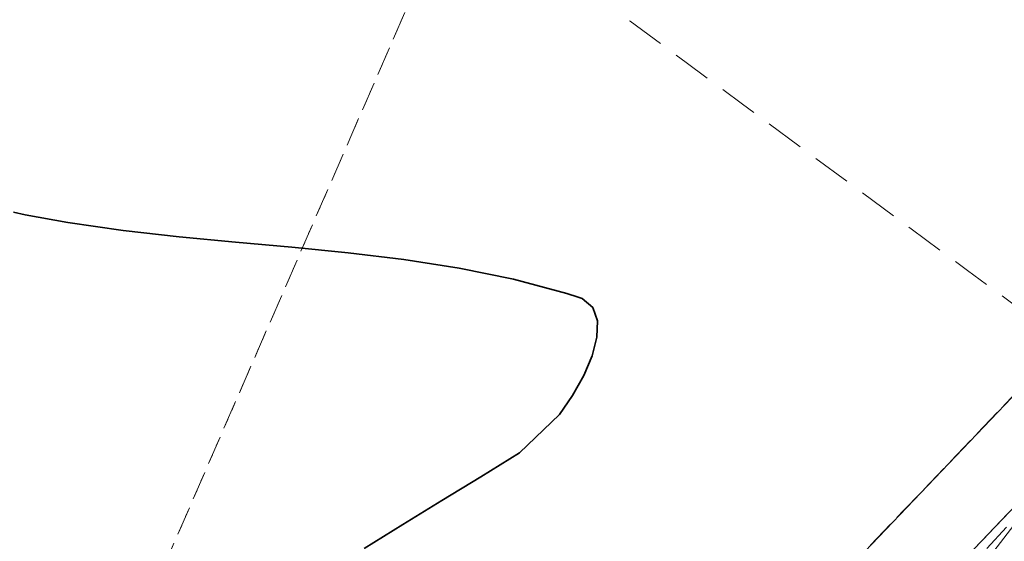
# Model space of a CAD drawing. Header units: metres. Extents: x 6551181 to 6555585, y 5935140 to 5937297.
# Tile 84 of 97: x 6551759 to 6551810, y 5935955 to 5935982. Entities that reach past the tile are written whole.
import ezdxf

# ---------------------------------------------------------------- set-up
doc = ezdxf.new("R2010")
doc.units = ezdxf.units.M
for name, pattern in [('1.5_0.5', [2, 1.5, -0.5]), ('2.0_1.0', [3, 2, -1]), ('218-500', [1, 0.5, -0.5]), ('219-500', [0])]:
    doc.linetypes.add(name, pattern=pattern)
for name, color, linetype in [('217-Granica konturu klasyfikcyjnego', 7, 'Continuous'), ('218-Granica użytku', 7, 'Continuous'), ('219-Linia granicy', 7, 'Continuous'), ('812-Warstwica pomocnicza linia', 7, 'Continuous'), ('814-Warstwica pogrubiona linia', 7, 'Continuous'), ('jezdnia (powierzchnia)', 7, 'Continuous'), ('przewód wodociągowy (linia)', 7, 'Continuous')]:
    doc.layers.add(name, color=color, linetype=linetype)

msp = doc.modelspace()

# ---------------------------------------------------------------- linework, layer by layer
at = {"layer": '217-Granica konturu klasyfikcyjnego', "color": 3, "linetype": '1.5_0.5', "lineweight": 18, "flags": 128}
for points in [[(6551795.19, 5935945.7), (6551848.87, 5936001.98)], [(6551782.53, 5935989.34), (6551764.57, 5935948.02)], [(6551828.54, 5935974.83), (6551800.29, 5935945.24)]]:
    msp.add_lwpolyline(points, dxfattribs=at)
at = {"layer": '218-Granica użytku', "color": 3, "linetype": '218-500', "lineweight": 18, "flags": 128}
for points in [[(6551795.19, 5935945.7), (6551848.87, 5936001.98)], [(6551782.53, 5935989.34), (6551764.57, 5935948.02)], [(6551800.29, 5935945.24), (6551828.54, 5935974.83)]]:
    msp.add_lwpolyline(points, dxfattribs=at)
at = {"layer": '219-Linia granicy', "color": 7, "linetype": '219-500', "lineweight": 18, "flags": 128}
for points in [[(6551795.19, 5935945.7), (6551848.87, 5936001.98)], [(6551800.29, 5935945.24), (6551851.15, 5935998.52)]]:
    msp.add_lwpolyline(points, dxfattribs=at)
at = {"layer": '812-Warstwica pomocnicza linia', "color": 32, "linetype": '2.0_1.0', "lineweight": 13, "flags": 128}
msp.add_lwpolyline([(6551648.63, 5935985.63), (6551653.292, 5935985.5), (6551657.954, 5935985.37), (6551662.616, 5935985.24), (6551667.278, 5935985.11), (6551671.94, 5935984.98), (6551676.602, 5935984.85), (6551681.264, 5935984.72), (6551685.926, 5935984.59), (6551690.588, 5935984.46), (6551695.25, 5935984.33), (6551698.612, 5935984.408), (6551701.942, 5935984.793), (6551705.247, 5935985.426), (6551708.533, 5935986.248), (6551711.806, 5935987.201), (6551715.073, 5935988.227), (6551718.341, 5935989.268), (6551721.615, 5935990.264), (6551724.903, 5935991.157), (6551728.21, 5935991.89), (6551730.876, 5935992.391), (6551733.553, 5935992.875), (6551736.239, 5935993.336), (6551738.931, 5935993.765), (6551741.628, 5935994.156), (6551744.326, 5935994.502), (6551747.024, 5935994.796), (6551749.719, 5935995.03), (6551752.408, 5935995.197), (6551755.09, 5935995.29), (6551758.228, 5935995.246), (6551761.395, 5935994.99), (6551764.571, 5935994.528), (6551767.732, 5935993.863), (6551770.857, 5935993.001), (6551773.925, 5935991.945), (6551776.913, 5935990.699), (6551779.799, 5935989.269), (6551782.562, 5935987.657), (6551785.18, 5935985.87), (6551788.097, 5935983.716), (6551791.012, 5935981.561), (6551793.926, 5935979.405), (6551796.84, 5935977.25), (6551799.753, 5935975.095), (6551802.666, 5935972.939), (6551805.579, 5935970.784), (6551808.492, 5935968.629), (6551811.406, 5935966.474), (6551814.32, 5935964.32)], dxfattribs=at)
at = {"layer": '814-Warstwica pogrubiona linia', "color": 32, "linetype": 'Continuous', "lineweight": 35, "flags": 128}
msp.add_lwpolyline([(6551777.227, 5935954.22), (6551779.243, 5935955.457), (6551781.259, 5935956.695), (6551783.274, 5935957.932), (6551785.29, 5935959.17), (6551787.352, 5935961.167), (6551788.033, 5935962.147), (6551788.611, 5935963.177), (6551789.045, 5935964.202), (6551789.295, 5935965.169), (6551789.319, 5935966.022), (6551789.077, 5935966.708), (6551788.528, 5935967.172), (6551788.33, 5935967.25), (6551787.731, 5935967.439), (6551784.972, 5935968.179), (6551782.156, 5935968.753), (6551779.295, 5935969.196), (6551776.401, 5935969.544), (6551773.488, 5935969.833), (6551770.567, 5935970.1), (6551767.652, 5935970.379), (6551764.754, 5935970.706), (6551761.886, 5935971.118), (6551759.68, 5935971.52), (6551759.06, 5935971.65)], dxfattribs=at)
at = {"layer": 'jezdnia (powierzchnia)', "color": 7, "linetype": '1.5_0.5', "lineweight": 18, "flags": 128}
msp.add_lwpolyline([(6551878.81, 5936024.36), (6551874.92, 5936008.45), (6551812.17, 5935947.96), (6551813.8, 5935944.48), (6551810.63, 5935944.01), (6551806.62, 5935944.32), (6551805.99, 5935943.23), (6551804.96, 5935942.43), (6551799.31, 5935943), (6551821.91, 5935967.87), (6551840.22, 5935984.52), (6551872.2, 5936014.8)], close=True, dxfattribs=at)
at = {"layer": 'przewód wodociągowy (linia)', "color": 5, "linetype": 'Continuous', "lineweight": 18, "flags": 128}
msp.add_lwpolyline([(6551792.48, 5935931.27), (6551792.47, 5935931.45), (6551822.3, 5935970.25), (6551832.95, 5935983.03), (6551848.32, 5935998.27), (6551864.69, 5936013.13), (6551881.38, 5936027.07), (6551891.21, 5936036.56), (6551902.28, 5936046.86), (6551908.19, 5936052.79), (6551964.2, 5936095.56), (6551970.58, 5936101.08), (6551970.87, 5936101.24)], dxfattribs=at)

doc.saveas('drawing.dxf')
